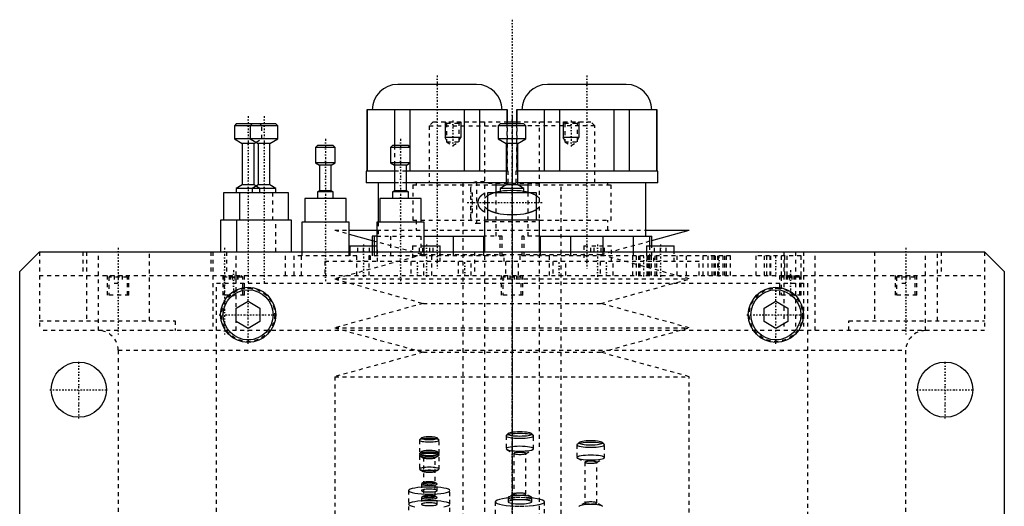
# Model space of a CAD drawing. Extents: x -125 to 125, y -123 to 447.
# Tile 9 of 9: x -125 to 125, y 323 to 447. Entities that reach past the tile are written whole.
import ezdxf

# ---------------------------------------------------------------- set-up
doc = ezdxf.new("R2010")
doc.units = 0
doc.linetypes.add('CENTER', pattern=[1.5, 0.45, -0.5, 0.05, -0.5])
doc.linetypes.add('DASHED', pattern=[2, 1, -1])
for name, color, linetype in [('AM_0', 7, 'CONTINUOUS'), ('AM_10', 7, 'CONTINUOUS'), ('AM_3', 7, 'DASHED'), ('AM_7', 7, 'CENTER')]:
    doc.layers.add(name, color=color, linetype=linetype)

msp = doc.modelspace()

# ---------------------------------------------------------------- linework, layer by layer
at = {"layer": 'AM_0', "color": 7, "linetype": 'CONTINUOUS'}
for p, q in [((-9, 430.5), (-29, 430.5)), ((29, 430.5), (9, 430.5)), ((-36.88, 424), (-36.88, 408.5)), ((-1.13, 424), (-36.88, 424)), ((-36.73, 408.5), (-36.73, 424)), ((-29.85, 424), (-29.85, 415)), ((-25.88, 414.56), (-25.88, 424)), ((-12.13, 424), (-12.13, 408.5)), ((-8.15, 408.5), (-8.15, 424)), ((-1.27, 424), (-1.27, 420.5)), ((-1.13, 420.5), (-1.13, 424)), ((1.12, 424), (1.12, 420.5)), ((36.87, 424), (1.12, 424)), ((1.27, 420.5), (1.27, 424)), ((8.15, 424), (8.15, 408.5)), ((12.12, 408.5), (12.12, 424)), ((25.87, 424), (25.87, 408.5)), ((29.85, 408.5), (29.85, 424)), ((36.73, 424), (36.73, 408.5)), ((36.87, 408.5), (36.87, 424)), ((-70, 420.5), (-70.5, 420)), ((-70.5, 420), (-70.5, 416.7)), ((-59.46, 420), (-70.5, 420)), ((-59.96, 420.5), (-70, 420.5)), ((-65.96, 420.5), (-66.46, 420)), ((-66.46, 420), (-66.46, 416.7)), ((-59.46, 420), (-59.96, 420.5)), ((-59.46, 416.7), (-59.46, 420)), ((-3, 420.5), (-3.5, 420)), ((-3.5, 420), (-3.5, 416.7)), ((3.5, 420), (-3.5, 420)), ((3, 420.5), (-3, 420.5)), ((-1.13, 421), (1.13, 421)), ((3.5, 420), (3, 420.5)), ((3.5, 416.7), (3.5, 420)), ((-70.5, 416.7), (-68.5, 415.5)), ((-59.46, 416.7), (-70.5, 416.7)), ((-68.5, 415.5), (-68.5, 405)), ((-65.5, 415.5), (-68.5, 415.5)), ((-66.46, 416.7), (-64.46, 415.5)), ((-65.5, 415.5), (-64.98, 415.81)), ((-65.5, 405), (-65.5, 415.5)), ((-64.46, 415.5), (-64.46, 405)), ((-61.46, 415.5), (-64.46, 415.5)), ((-61.46, 415.5), (-59.46, 416.7)), ((-61.46, 405), (-61.46, 415.5)), ((-49.38, 415), (-49.88, 414.5)), ((-45.38, 415), (-49.38, 415)), ((-44.88, 414.5), (-45.38, 415)), ((-30.32, 415), (-30.82, 414.5)), ((-26.32, 415), (-30.32, 415)), ((-25.82, 414.5), (-26.32, 415)), ((-3.5, 416.7), (-1.5, 415.5)), ((3.5, 416.7), (-3.5, 416.7)), ((-1.5, 415.5), (-1.5, 405)), ((1.5, 415.5), (-1.5, 415.5)), ((1.5, 415.5), (3.5, 416.7)), ((1.5, 405), (1.5, 415.5)), ((-49.88, 414.5), (-49.88, 410.6)), ((-44.88, 414.5), (-49.88, 414.5)), ((-44.88, 410.6), (-44.88, 414.5)), ((-30.82, 414.5), (-30.82, 410.6)), ((-25.82, 414.5), (-30.82, 414.5)), ((-25.82, 410.6), (-25.82, 414.5)), ((-49.88, 410.6), (-48.88, 410)), ((-44.88, 410.6), (-49.88, 410.6)), ((-48.88, 410), (-48.88, 403.5)), ((-45.88, 410), (-48.88, 410)), ((-45.88, 410), (-44.88, 410.6)), ((-45.88, 403.5), (-45.88, 410)), ((-30.82, 410.6), (-29.82, 410)), ((-25.82, 410.6), (-30.82, 410.6)), ((-29.85, 410.02), (-29.85, 408.5)), ((-29.82, 410), (-29.82, 403.5)), ((-26.82, 410), (-29.82, 410)), ((-26.82, 410), (-25.82, 410.6)), ((-26.82, 403.5), (-26.82, 410)), ((-25.88, 408.5), (-25.88, 410.56)), ((-37, 408.5), (-37, 405.5)), ((-29.83, 408.5), (-37, 408.5)), ((-1.49, 408.5), (-26.82, 408.5)), ((37, 408.5), (1.48, 408.5)), ((37, 405.5), (37, 408.5)), ((-68.5, 405), (-70, 404.1)), ((-65.5, 405), (-68.5, 405)), ((-64.46, 405), (-65.96, 404.1)), ((-64.98, 404.69), (-65.5, 405)), ((-61.46, 405), (-64.46, 405)), ((-59.96, 404.1), (-61.46, 405)), ((-29.83, 405.5), (-37, 405.5)), ((-34, 405.5), (-34, 395.5)), ((-1.48, 405.5), (-26.82, 405.5)), ((-4, 403), (-4, 405.5)), ((-4, 405), (-1.5, 405)), ((-1.5, 405), (-3, 404.1)), ((1.5, 405), (-1.5, 405)), ((37, 405.5), (1.48, 405.5)), ((1.5, 405), (4, 405)), ((3, 404.1), (1.5, 405)), ((4, 405.5), (4, 403)), ((34, 392), (34, 405.5)), ((-73.25, 403), (-73.25, 396)), ((-56.71, 403), (-73.25, 403)), ((-70, 404.1), (-70, 403)), ((-59.96, 404.1), (-70, 404.1)), ((-69.21, 403), (-69.21, 396)), ((-65.96, 404.1), (-65.96, 403)), ((-59.96, 403), (-59.96, 404.1)), ((-56.71, 396), (-56.71, 403)), ((-48.88, 403.5), (-49.38, 403.2)), ((-49.38, 403.2), (-49.38, 401.5)), ((-45.38, 403.2), (-49.38, 403.2)), ((-45.88, 403.5), (-48.88, 403.5)), ((-45.38, 403.2), (-45.88, 403.5)), ((-45.38, 401.5), (-45.38, 403.2)), ((-29.82, 403.5), (-30.32, 403.2)), ((-30.32, 403.2), (-30.32, 401.5)), ((-26.32, 403.2), (-30.32, 403.2)), ((-26.82, 403.5), (-29.82, 403.5)), ((-26.32, 403.2), (-26.82, 403.5)), ((-26.32, 401.5), (-26.32, 403.2)), ((-6.25, 403), (-6.25, 396)), ((6.25, 403), (-6.25, 403)), ((-3, 404.1), (-3, 403)), ((3, 404.1), (-3, 404.1)), ((3, 403), (3, 404.1)), ((6.25, 396), (6.25, 403)), ((-52.63, 401.5), (-52.63, 395.5)), ((-42.13, 401.5), (-52.63, 401.5)), ((-42.13, 395.5), (-42.13, 401.5)), ((-33.57, 401.5), (-33.57, 395.5)), ((-23.07, 401.5), (-33.57, 401.5)), ((-23.07, 395.5), (-23.07, 401.5)), ((-74, 396), (-74, 388)), ((-55.96, 396), (-74, 396)), ((-69.96, 396), (-69.96, 388)), ((-55.96, 388), (-55.96, 396)), ((-53.38, 395.5), (-53.38, 388)), ((-41.38, 395.5), (-53.38, 395.5)), ((-41.38, 388), (-41.38, 395.5)), ((-34.32, 395.5), (-34.32, 388)), ((-22.32, 395.5), (-34.32, 395.5)), ((-22.32, 388), (-22.32, 395.5)), ((-7, 396), (-7, 388)), ((7, 396), (-7, 396)), ((7, 388), (7, 396)), ((-41.39, 393.5), (-34.34, 393.5)), ((-41.38, 392.5), (-35.5, 390.88)), ((34.03, 393.5), (45, 393.5)), ((35.5, 390.88), (45, 393.5)), ((-35.5, 392), (-35.5, 388)), ((-34.32, 392), (-35.5, 392)), ((-34.87, 388), (-34.87, 392)), ((-22.32, 392), (-7, 392)), ((-14.97, 392), (-14.97, 388)), ((-7.16, 388), (-7.16, 392)), ((7, 392), (35.5, 392)), ((7.16, 392), (7.16, 388)), ((14.97, 388), (14.97, 392)), ((23.03, 392), (23.03, 388)), ((30.84, 388), (30.84, 392)), ((34.87, 392), (34.87, 389.5)), ((35.5, 389.5), (35.5, 392)), ((-125, 383), (-120, 388)), ((-120, 388), (120, 388)), ((-41.17, 389.5), (-41.17, 388)), ((-41.17, 389.5), (-35.5, 389.5)), ((-22.32, 389.5), (-18.25, 389.5)), ((-18.25, 388), (-18.25, 389.5)), ((34.17, 389.5), (34.17, 388)), ((34.17, 389.5), (41.17, 389.5)), ((41.17, 388), (41.17, 389.5)), ((120, 388), (125, 383)), ((-125, 53), (-125, 383)), ((125, 383), (125, 53)), ((-70, 373.73), (-67, 375.46)), ((-67, 375.46), (-64, 373.73)), ((64, 373.73), (67, 375.46)), ((67, 375.46), (70, 373.73)), ((-70, 370.27), (-70, 373.73)), ((-64, 373.73), (-64, 370.27)), ((64, 370.27), (64, 373.73)), ((70, 373.73), (70, 370.27)), ((-67, 368.54), (-70, 370.27)), ((-64, 370.27), (-67, 368.54)), ((67, 368.54), (64, 370.27)), ((70, 370.27), (67, 368.54))]:
    msp.add_line(p, q, dxfattribs=at)
for centre, radius in [((-67, 372), 7), ((-67, 372), 6.35), ((67, 372), 7), ((67, 372), 6.35), ((-110, 353), 7), ((110, 353), 7)]:
    msp.add_circle(centre, radius, dxfattribs=at)
for centre, start, end in [((-29, 424), 90, 180), ((-9, 424), 0, 90), ((9, 424), 90, 180), ((29, 424), 0, 90)]:
    msp.add_arc(centre, 6.5, start, end, dxfattribs=at)
at = {"layer": 'AM_10', "color": 7, "linetype": 'CONTINUOUS'}
for p, q in [((-17, 421), (-17, 417)), ((-13, 421), (-13, 417)), ((13, 421), (13, 417)), ((17, 421), (17, 417)), ((-13, 417), (-17, 417)), ((-16.62, 416.34), (-17, 417)), ((-13.38, 416.34), (-13, 417)), ((17, 417), (13, 417)), ((13.38, 416.34), (13, 417)), ((16.62, 416.34), (17, 417))]:
    msp.add_line(p, q, dxfattribs=at)
at = {"layer": 'AM_3', "color": 6, "linetype": 'DASHED'}
for p, q in [((-63.5, 420), (-64, 420.5)), ((-63.5, 416.7), (-63.5, 420)), ((-20, 421), (-21, 420)), ((-21, 420), (-21, 405.5)), ((-21, 420), (-3.5, 420)), ((-20, 421), (-1.13, 421)), ((-17, 421), (-16.62, 420.62)), ((-16.62, 420.62), (-16.62, 415.94)), ((-16.62, 420.62), (-13.38, 420.62)), ((-13.38, 420.62), (-13, 421)), ((-13.38, 415.94), (-13.38, 420.62)), ((-7, 421), (-7, -97.5)), ((-1.27, 420.5), (-1.27, 408.5)), ((-1.13, 408.5), (-1.13, 420.5)), ((1.12, 420.5), (1.12, 408.5)), ((1.13, 421), (20, 421)), ((1.27, 408.5), (1.27, 420.5)), ((21, 420), (3.5, 420)), ((7, -97.5), (7, 421)), ((13, 421), (13.38, 420.62)), ((13.38, 420.62), (13.38, 415.94)), ((13.38, 420.62), (16.62, 420.62)), ((16.62, 420.62), (17, 421)), ((16.62, 415.94), (16.62, 420.62)), ((21, 420), (20, 421)), ((21, 405.5), (21, 420)), ((-64.98, 415.81), (-63.5, 416.7)), ((-29.85, 415), (-29.85, 410.02)), ((-16.62, 415.94), (-15, 415)), ((-16.62, 415.94), (-13.38, 415.94)), ((-15, 415), (-13.38, 415.94)), ((13.38, 415.94), (15, 415)), ((13.38, 415.94), (16.62, 415.94)), ((15, 415), (16.62, 415.94)), ((-25.88, 410.56), (-25.88, 414.56)), ((-26.82, 408.5), (-29.83, 408.5)), ((-1, 408.5), (-1.49, 408.5)), ((-1, 405.5), (-1, 408.5)), ((1, 408.5), (1, 405.5)), ((1.48, 408.5), (1, 408.5)), ((-26.82, 405.5), (-29.83, 405.5)), ((-25.15, 405), (-25.15, 396)), ((-25.15, 405), (-4, 405)), ((-24.35, 405.5), (-24.35, 405)), ((-12.5, 405.5), (-12.5, -56.5)), ((-7, 405.75), (-9, 405.75)), ((-9, 405.75), (-9, 395.25)), ((7, 405.3), (-7, 405.3)), ((-1, 405.5), (-1.48, 405.5)), ((-1, 405.5), (1, 405.5)), ((1.48, 405.5), (1, 405.5)), ((4, 405), (25.15, 405)), ((12.5, -56.5), (12.5, 405.5)), ((24.35, 405), (24.35, 405.5)), ((25.15, 396), (25.15, 405)), ((-64, 404.1), (-64.98, 404.69)), ((-64, 403), (-64, 404.1)), ((-60.75, 396), (-60.75, 403)), ((-10.5, 404.25), (-10.5, 401.4)), ((-10.5, 403), (-10, 403)), ((-10, 398), (-10, 403)), ((-4, 392), (-4, 403)), ((4, 403), (4, 392)), ((-10.5, 401.4), (-10, 401.4)), ((-10.5, 399.6), (-10.5, 396.75)), ((-10.5, 399.6), (-10, 399.6)), ((-10.5, 398), (-10, 398)), ((-60, 388), (-60, 396)), ((-34, 395.5), (-34, 392)), ((-25.15, 396), (-7, 396)), ((-24.35, 396), (-24.35, 393.5)), ((-9, 395.25), (-7, 395.25)), ((-7, 395.7), (7, 395.7)), ((7, 396), (25.15, 396)), ((24.35, 393.5), (24.35, 396)), ((-45, 393.5), (-41.38, 392.5)), ((-45, 393.5), (-41.39, 393.5)), ((-34.34, 393.5), (34.03, 393.5)), ((-35.5, 390.88), (-22.5, 387.3)), ((-34.32, 392), (-22.32, 392)), ((-30.84, 392), (-30.84, 387)), ((-23.03, 387), (-23.03, 392)), ((-2.5, 392), (-7, 392)), ((-3.13, 392), (-3.13, 387)), ((-2.5, 387), (-2.5, 392)), ((2.5, 392), (2.5, 387)), ((7, 392), (2.5, 392)), ((3.13, 387), (3.13, 392)), ((22.5, 387.3), (35.5, 390.88)), ((-120, 388), (-120, 368)), ((-108.97, 388), (-108.97, 382)), ((-108, 388), (-108, 370.5)), ((-105, 368), (-105, 388)), ((-92, 370.5), (-92, 388)), ((-76.5, 388), (-76.5, 382)), ((-76, 388), (-76, 368)), ((-72.46, 388), (-72.46, 382)), ((-70, 368), (-70, 388)), ((-57.5, 382), (-57.5, 388)), ((-53.46, 382), (-53.46, 388)), ((-53.38, 388), (-53.38, 387)), ((-41.38, 387), (-41.38, 388)), ((-41.17, 388), (-41.17, 385.5)), ((-39.17, 388), (-39.17, 389.5)), ((-37.67, 388), (-37.67, 389.5)), ((-36.17, 388), (-36.17, 389.5)), ((-35.5, 389.5), (-34.17, 389.5)), ((-35.5, 388), (-35.5, 387)), ((-34.87, 387), (-34.87, 388)), ((-34.32, 388), (-34.32, 387)), ((-34.17, 385.5), (-34.17, 389.5)), ((-25.25, 389.5), (-25.25, 385.5)), ((-25.25, 389.5), (-22.32, 389.5)), ((-23.48, 388), (-23.48, 389.5)), ((-22.62, 388), (-22.62, 389.5)), ((-22.32, 387), (-22.32, 388)), ((-20.88, 388), (-20.88, 389.5)), ((-20.02, 388), (-20.02, 389.5)), ((-18.25, 385.5), (-18.25, 388)), ((-14.97, 388), (-14.97, 387)), ((-9.5, 388), (-9.5, 382)), ((-7.16, 387), (-7.16, 388)), ((7.16, 388), (7.16, 387)), ((9.5, 382), (9.5, 388)), ((14.97, 387), (14.97, 388)), ((18.25, 389.5), (18.25, 385.5)), ((18.25, 389.5), (25.25, 389.5)), ((20.02, 388), (20.02, 389.5)), ((20.88, 388), (20.88, 389.5)), ((22.62, 388), (22.62, 389.5)), ((23.03, 388), (23.03, 387)), ((23.48, 388), (23.48, 389.5)), ((25.25, 385.5), (25.25, 389.5)), ((30.84, 387), (30.84, 388)), ((34.17, 388), (34.17, 385.5)), ((34.87, 389.5), (34.87, 387)), ((35.5, 387), (35.5, 389.5)), ((36.17, 388), (36.17, 389.5)), ((37.67, 388), (37.67, 389.5)), ((39.17, 388), (39.17, 389.5)), ((41.17, 385.5), (41.17, 388)), ((69, 388), (69, 368)), ((72, 388), (72, 368)), ((74, 388), (74, 368)), ((77, 368), (77, 388)), ((92, 388), (92, 370.5)), ((105, 368), (105, 388)), ((108, 370.5), (108, 388)), ((108.97, 388), (108.97, 382)), ((120, 388), (120, 368)), ((-55.38, 387), (-55.38, 382)), ((-39.38, 387), (-55.38, 387)), ((-47.5, 385.5), (-47.5, 382)), ((47.5, 385.5), (-47.5, 385.5)), ((-22.5, 387.3), (-45, 381.1)), ((-39.38, 382), (-39.38, 387)), ((-36.32, 387), (-36.32, 382)), ((-2, 387), (-36.32, 387)), ((-36, 387), (-36, 385.5)), ((-25.65, 385.5), (-25.65, 382)), ((-22.5, 387.3), (22.5, 387.3)), ((-22.35, 382), (-22.35, 385.5)), ((-20.32, 382), (-20.32, 387)), ((-13.65, 385.5), (-13.65, 382)), ((-10.35, 382), (-10.35, 385.5)), ((-2, 385.5), (-2, 387)), ((-1.65, 385.5), (-1.65, 382)), ((1.65, 382), (1.65, 385.5)), ((2, 387), (2, 385.5)), ((55.49, 387), (2, 387)), ((10.35, 385.5), (10.35, 382)), ((13.65, 382), (13.65, 385.5)), ((22.35, 385.5), (22.35, 382)), ((45, 381.1), (22.5, 387.3)), ((25.65, 382), (25.65, 385.5)), ((30.65, 382), (30.65, 387)), ((31.64, 382), (31.64, 387)), ((32.09, 387), (32.09, 382)), ((32.5, 382), (32.5, 387)), ((34.2, 387), (34.2, 382)), ((34.48, 382), (34.48, 387)), ((34.59, 382), (34.59, 387)), ((34.89, 382), (34.89, 387)), ((35.35, 382), (35.35, 387)), ((35.41, 382), (35.41, 387)), ((36, 385.5), (36, 387)), ((36.33, 382), (36.33, 387)), ((36.78, 382), (36.78, 387)), ((41.97, 382), (41.97, 387)), ((44.3, 382), (44.3, 387)), ((47.5, 382), (47.5, 385.5)), ((48.56, 382), (48.56, 387)), ((49.8, 382), (49.8, 387)), ((50.79, 382), (50.79, 387)), ((51.24, 387), (51.24, 382)), ((51.65, 382), (51.65, 387)), ((52.29, 382), (52.29, 387)), ((52.39, 382), (52.39, 387)), ((53.6, 382), (53.6, 387)), ((53.63, 382), (53.63, 387)), ((54.04, 382), (54.04, 387)), ((54.5, 382), (54.5, 387)), ((55.49, 382), (55.49, 387)), ((62, 382), (62, 387)), ((73.4, 387), (62, 387)), ((64.11, 382), (64.11, 387)), ((64.68, 382), (64.68, 387)), ((65.56, 382), (65.56, 387)), ((65.6, 387), (65.6, 382)), ((68.4, 382), (68.4, 387)), ((68.44, 382), (68.44, 387)), ((69.28, 382), (69.28, 387)), ((69.89, 382), (69.89, 387)), ((73.4, 382), (73.4, 387)), ((-120, 382), (120, 382)), ((-102.75, 382), (-102.75, 377)), ((-101.95, 382), (-102.35, 381.6)), ((-102.35, 381.6), (-102.35, 377)), ((-97.65, 381.6), (-102.35, 381.6)), ((-101, 382), (-101, 380)), ((-101, 380), (-99, 380)), ((-100, 382), (-100, 380)), ((-99, 382), (-99, 380)), ((-97.65, 381.6), (-98.05, 382)), ((-97.65, 377), (-97.65, 381.6)), ((-97.25, 377), (-97.25, 382)), ((-75, 68), (-75, 380)), ((-75, 380), (75, 380)), ((-73.46, 382), (-73.46, 377)), ((-72.66, 382), (-73.06, 381.6)), ((-73.06, 381.6), (-73.06, 377)), ((-68.36, 381.6), (-73.06, 381.6)), ((-71.83, 382), (-71.83, 380)), ((-71.53, 382), (-71.53, 380)), ((-71.01, 382), (-71.01, 380)), ((-70.41, 382), (-70.41, 380)), ((-69.89, 382), (-69.89, 380)), ((-69.6, 382), (-69.6, 380)), ((-68.36, 381.6), (-68.76, 382)), ((-68.36, 377), (-68.36, 381.6)), ((-67.96, 377), (-67.96, 382)), ((-45, 381.1), (-22.5, 374.9)), ((-45, 381.1), (45, 381.1)), ((-2.75, 382), (-2.75, 377)), ((-1.95, 382), (-2.35, 381.6)), ((-2.35, 381.6), (-2.35, 377)), ((2.35, 381.6), (-2.35, 381.6)), ((-1.15, 382), (-1.15, 380)), ((-0.58, 382), (-0.58, 380)), ((0.58, 382), (0.58, 380)), ((1.15, 382), (1.15, 380)), ((2.35, 381.6), (1.95, 382)), ((2.35, 377), (2.35, 381.6)), ((2.75, 377), (2.75, 382)), ((22.5, 374.9), (45, 381.1)), ((67.96, 382), (67.96, 377)), ((68.76, 382), (68.36, 381.6)), ((68.36, 381.6), (68.36, 377)), ((73.06, 381.6), (68.36, 381.6)), ((69.6, 382), (69.6, 380)), ((69.89, 382), (69.89, 380)), ((70.41, 382), (70.41, 380)), ((71.01, 382), (71.01, 380)), ((71.53, 382), (71.53, 380)), ((71.83, 382), (71.83, 380)), ((73.06, 381.6), (72.66, 382)), ((73.06, 377), (73.06, 381.6)), ((73.46, 377), (73.46, 382)), ((75, 380), (75, 68)), ((97.25, 382), (97.25, 377)), ((98.05, 382), (97.65, 381.6)), ((97.65, 381.6), (97.65, 377)), ((102.35, 381.6), (97.65, 381.6)), ((99, 382), (99, 380)), ((99, 380), (101, 380)), ((100, 382), (100, 380)), ((101, 382), (101, 380)), ((102.35, 381.6), (101.95, 382)), ((102.35, 377), (102.35, 381.6)), ((102.75, 377), (102.75, 382)), ((-97.25, 377), (-102.75, 377)), ((-67.96, 377), (-73.46, 377)), ((2.75, 377), (-2.75, 377)), ((73.46, 377), (67.96, 377)), ((102.75, 377), (97.25, 377)), ((-22.5, 374.9), (-45, 368.7)), ((-22.5, 374.9), (22.5, 374.9)), ((45, 368.7), (22.5, 374.9)), ((-120, 370.5), (-85.5, 370.5)), ((-85.5, 370.5), (-85.5, 368)), ((85.5, 370.5), (120, 370.5)), ((85.5, 368), (85.5, 370.5)), ((120, 368), (-120, 368)), ((-45, 368.7), (-22.5, 362.5)), ((-45, 368.7), (45, 368.7)), ((22.5, 362.5), (45, 368.7)), ((-100, 363), (-100, 48)), ((-100, 363), (100, 363)), ((-22.5, 362.5), (-45, 356.3)), ((-22.5, 362.5), (22.5, 362.5)), ((45, 356.3), (22.5, 362.5)), ((100, 48), (100, 363)), ((-45, 356.3), (-45, 308.8)), ((-45, 356.3), (45, 356.3)), ((45, 307.8), (45, 356.3)), ((-23.5, 340.19), (-23.5, 332.87)), ((-22.97, 340.74), (-23.46, 340.26)), ((-18.54, 340.26), (-19.03, 340.74)), ((-18.5, 332.87), (-18.5, 340.19)), ((-1.5, 341.26), (-1.5, 338.01)), ((-0.95, 341.85), (-1.45, 341.37)), ((5.45, 341.37), (4.95, 341.85)), ((5.5, 338.01), (5.5, 341.26)), ((-1.35, 337.83), (0.57, 336.75)), ((3.43, 336.75), (5.35, 337.83)), ((16.5, 339), (16.5, 335.75)), ((17.05, 339.59), (16.55, 339.11)), ((23.45, 339.11), (22.95, 339.59)), ((23.5, 335.75), (23.5, 339)), ((-22.97, 337.27), (-23.46, 336.79)), ((-23.39, 336.22), (-22.43, 335.68)), ((-22.5, 335.75), (-22.5, 325.88)), ((-19.57, 335.68), (-18.61, 336.22)), ((-19.5, 325.88), (-19.5, 335.75)), ((-18.54, 336.79), (-19.03, 337.27)), ((0.5, 336.83), (0.5, 326.49)), ((3.5, 326.49), (3.5, 336.83)), ((16.65, 335.57), (18.57, 334.49)), ((21.43, 334.49), (23.35, 335.57)), ((-23.39, 332.74), (-22.43, 332.2)), ((-19.57, 332.2), (-18.61, 332.74)), ((18.5, 334.57), (18.5, 324.23)), ((21.5, 324.23), (21.5, 334.57)), ((-23, 329.06), (-23, 327.38)), ((-22.43, 329.43), (-22.91, 329.16)), ((-19.09, 329.16), (-19.57, 329.43)), ((-19, 327.38), (-19, 329.06)), ((-26.25, 327.38), (-26.25, 318)), ((-23, 325.58), (-23, 323.91)), ((-22.43, 325.96), (-22.91, 325.69)), ((-19.09, 325.69), (-19.57, 325.96)), ((-19, 323.91), (-19, 325.58)), ((-15.75, 318), (-15.75, 327.38)), ((-1, 325.6), (-1, 324.52)), ((0.57, 326.57), (-0.87, 325.76)), ((4.87, 325.76), (3.43, 326.57)), ((5, 324.52), (5, 325.6)), ((-4.25, 324.52), (-4.25, 317.63)), ((8.25, 317.63), (8.25, 324.52)), ((18.57, 324.31), (17.13, 323.5)), ((22.87, 323.5), (21.43, 324.31))]:
    msp.add_line(p, q, dxfattribs=at)
for points in [[(-23.5, 340.19), (-23.45, 340.1), (-23.31, 340.02), (-23.08, 339.94), (-22.77, 339.88), (-22.39, 339.82), (-21.96, 339.78), (-21.49, 339.76), (-21, 339.75), (-20.51, 339.76), (-20.04, 339.78), (-19.61, 339.82), (-19.23, 339.88), (-18.92, 339.94), (-18.69, 340.02), (-18.55, 340.1), (-18.5, 340.19), (-18.55, 340.27), (-18.69, 340.35), (-18.92, 340.43), (-19.23, 340.49), (-19.61, 340.55), (-20.04, 340.59), (-20.51, 340.61), (-21, 340.62), (-21.49, 340.61), (-21.96, 340.59), (-22.39, 340.55), (-22.77, 340.49), (-23.08, 340.43), (-23.31, 340.35), (-23.45, 340.27)], [(-23, 340.68), (-22.96, 340.61), (-22.85, 340.54), (-22.66, 340.48), (-22.41, 340.43), (-22.11, 340.39), (-21.77, 340.36), (-21.39, 340.34), (-21, 340.33), (-20.61, 340.34), (-20.23, 340.36), (-19.89, 340.39), (-19.59, 340.43), (-19.34, 340.48), (-19.15, 340.54), (-19.04, 340.61), (-19, 340.68), (-19.04, 340.75), (-19.15, 340.81), (-19.34, 340.87), (-19.59, 340.92), (-19.89, 340.97), (-20.23, 341), (-20.61, 341.02), (-21, 341.03), (-21.39, 341.02), (-21.77, 341), (-22.11, 340.97), (-22.41, 340.92), (-22.66, 340.87), (-22.85, 340.81), (-22.96, 340.75)], [(-1.5, 341.26), (-1.43, 341.14), (-1.23, 341.03), (-0.91, 340.92), (-0.47, 340.83), (0.06, 340.76), (0.66, 340.7), (1.32, 340.66), (2, 340.65), (2.68, 340.66), (3.34, 340.7), (3.94, 340.76), (4.47, 340.83), (4.91, 340.92), (5.23, 341.03), (5.43, 341.14), (5.5, 341.26), (5.43, 341.38), (5.23, 341.49), (4.91, 341.6), (4.47, 341.69), (3.94, 341.77), (3.34, 341.82), (2.68, 341.86), (2, 341.87), (1.32, 341.86), (0.66, 341.82), (0.06, 341.77), (-0.47, 341.69), (-0.91, 341.6), (-1.23, 341.49), (-1.43, 341.38)], [(-1, 341.75), (-0.94, 341.65), (-0.77, 341.55), (-0.49, 341.46), (-0.12, 341.38), (0.33, 341.32), (0.85, 341.27), (1.41, 341.24), (2, 341.23), (2.59, 341.24), (3.15, 341.27), (3.67, 341.32), (4.12, 341.38), (4.49, 341.46), (4.77, 341.55), (4.94, 341.65), (5, 341.75), (4.94, 341.85), (4.77, 341.95), (4.49, 342.04), (4.12, 342.12), (3.67, 342.19), (3.15, 342.23), (2.59, 342.26), (2, 342.27), (1.41, 342.26), (0.85, 342.23), (0.33, 342.19), (-0.12, 342.12), (-0.49, 342.04), (-0.77, 341.95), (-0.94, 341.85)], [(17, 339.5), (17.06, 339.39), (17.23, 339.3), (17.51, 339.21), (17.88, 339.13), (18.33, 339.06), (18.85, 339.01), (19.41, 338.98), (20, 338.97), (20.59, 338.98), (21.15, 339.01), (21.67, 339.06), (22.12, 339.13), (22.49, 339.21), (22.77, 339.3), (22.94, 339.39), (23, 339.5), (22.94, 339.6), (22.77, 339.69), (22.49, 339.78), (22.12, 339.86), (21.67, 339.93), (21.15, 339.98), (20.59, 340.01), (20, 340.02), (19.41, 340.01), (18.85, 339.98), (18.33, 339.93), (17.88, 339.86), (17.51, 339.78), (17.23, 339.69), (17.06, 339.6)], [(-23, 337.2), (-22.96, 337.14), (-22.85, 337.07), (-22.66, 337.01), (-22.41, 336.96), (-22.11, 336.92), (-21.77, 336.88), (-21.39, 336.86), (-21, 336.86), (-20.61, 336.86), (-20.23, 336.88), (-19.89, 336.92), (-19.59, 336.96), (-19.34, 337.01), (-19.15, 337.07), (-19.04, 337.14), (-19, 337.2), (-19.04, 337.27), (-19.15, 337.34), (-19.34, 337.4), (-19.59, 337.45), (-19.89, 337.49), (-20.23, 337.53), (-20.61, 337.55), (-21, 337.55), (-21.39, 337.55), (-21.77, 337.53), (-22.11, 337.49), (-22.41, 337.45), (-22.66, 337.4), (-22.85, 337.34), (-22.96, 337.27)], [(-1.5, 338.01), (-1.43, 337.89), (-1.23, 337.78), (-0.91, 337.67), (-0.47, 337.58), (0.06, 337.51), (0.66, 337.45), (1.32, 337.41), (2, 337.4), (2.68, 337.41), (3.34, 337.45), (3.94, 337.51), (4.47, 337.58), (4.91, 337.67), (5.23, 337.78), (5.43, 337.89), (5.5, 338.01), (5.43, 338.13), (5.23, 338.24), (4.91, 338.35), (4.47, 338.44), (3.94, 338.52), (3.34, 338.57), (2.68, 338.61), (2, 338.62), (1.32, 338.61), (0.66, 338.57), (0.06, 338.52), (-0.47, 338.44), (-0.91, 338.35), (-1.23, 338.24), (-1.43, 338.13)], [(16.5, 339), (16.57, 338.88), (16.77, 338.77), (17.09, 338.67), (17.53, 338.57), (18.06, 338.5), (18.66, 338.44), (19.32, 338.41), (20, 338.4), (20.68, 338.41), (21.34, 338.44), (21.94, 338.5), (22.47, 338.57), (22.91, 338.67), (23.23, 338.77), (23.43, 338.88), (23.5, 339), (23.43, 339.12), (23.23, 339.24), (22.91, 339.34), (22.47, 339.43), (21.94, 339.51), (21.34, 339.56), (20.68, 339.6), (20, 339.61), (19.32, 339.6), (18.66, 339.56), (18.06, 339.51), (17.53, 339.43), (17.09, 339.34), (16.77, 339.24), (16.57, 339.12)], [(-23.5, 336.71), (-23.45, 336.63), (-23.31, 336.55), (-23.08, 336.47), (-22.77, 336.41), (-22.39, 336.35), (-21.96, 336.31), (-21.49, 336.29), (-21, 336.28), (-20.51, 336.29), (-20.04, 336.31), (-19.61, 336.35), (-19.23, 336.41), (-18.92, 336.47), (-18.69, 336.55), (-18.55, 336.63), (-18.5, 336.71), (-18.55, 336.8), (-18.69, 336.88), (-18.92, 336.95), (-19.23, 337.02), (-19.61, 337.07), (-20.04, 337.11), (-20.51, 337.14), (-21, 337.15), (-21.49, 337.14), (-21.96, 337.11), (-22.39, 337.07), (-22.77, 337.02), (-23.08, 336.95), (-23.31, 336.88), (-23.45, 336.8)], [(-23.5, 336.34), (-23.45, 336.26), (-23.31, 336.18), (-23.08, 336.1), (-22.77, 336.04), (-22.39, 335.98), (-21.96, 335.94), (-21.49, 335.92), (-21, 335.91), (-20.51, 335.92), (-20.04, 335.94), (-19.61, 335.98), (-19.23, 336.04), (-18.92, 336.1), (-18.69, 336.18), (-18.55, 336.26), (-18.5, 336.34), (-18.55, 336.43), (-18.69, 336.51), (-18.92, 336.59), (-19.23, 336.65), (-19.61, 336.71), (-20.04, 336.75), (-20.51, 336.77), (-21, 336.78), (-21.49, 336.77), (-21.96, 336.75), (-22.39, 336.71), (-22.77, 336.65), (-23.08, 336.59), (-23.31, 336.51), (-23.45, 336.43)], [(-22.5, 335.75), (-22.47, 335.7), (-22.39, 335.65), (-22.25, 335.61), (-22.06, 335.57), (-21.83, 335.54), (-21.57, 335.51), (-21.29, 335.5), (-21, 335.49), (-20.71, 335.5), (-20.43, 335.51), (-20.17, 335.54), (-19.94, 335.57), (-19.75, 335.61), (-19.61, 335.65), (-19.53, 335.7), (-19.5, 335.75), (-19.53, 335.8), (-19.61, 335.85), (-19.75, 335.9), (-19.94, 335.94), (-20.17, 335.97), (-20.43, 335.99), (-20.71, 336.01), (-21, 336.01), (-21.29, 336.01), (-21.57, 335.99), (-21.83, 335.97), (-22.06, 335.94), (-22.25, 335.9), (-22.39, 335.85), (-22.47, 335.8)], [(0.5, 336.83), (0.53, 336.78), (0.61, 336.73), (0.75, 336.68), (0.94, 336.65), (1.17, 336.61), (1.43, 336.59), (1.71, 336.57), (2, 336.57), (2.29, 336.57), (2.57, 336.59), (2.83, 336.61), (3.06, 336.65), (3.25, 336.68), (3.39, 336.73), (3.47, 336.78), (3.5, 336.83), (3.47, 336.88), (3.39, 336.93), (3.25, 336.97), (3.06, 337.01), (2.83, 337.05), (2.57, 337.07), (2.29, 337.08), (2, 337.09), (1.71, 337.08), (1.43, 337.07), (1.17, 337.05), (0.94, 337.01), (0.75, 336.97), (0.61, 336.93), (0.53, 336.88)], [(16.5, 335.75), (16.57, 335.63), (16.77, 335.52), (17.09, 335.42), (17.53, 335.32), (18.06, 335.25), (18.66, 335.19), (19.32, 335.16), (20, 335.15), (20.68, 335.16), (21.34, 335.19), (21.94, 335.25), (22.47, 335.32), (22.91, 335.42), (23.23, 335.52), (23.43, 335.63), (23.5, 335.75), (23.43, 335.87), (23.23, 335.99), (22.91, 336.09), (22.47, 336.18), (21.94, 336.26), (21.34, 336.31), (20.68, 336.35), (20, 336.36), (19.32, 336.35), (18.66, 336.31), (18.06, 336.26), (17.53, 336.18), (17.09, 336.09), (16.77, 335.99), (16.57, 335.87)], [(-23.5, 332.87), (-23.45, 332.79), (-23.31, 332.71), (-23.08, 332.63), (-22.77, 332.56), (-22.39, 332.51), (-21.96, 332.47), (-21.49, 332.45), (-21, 332.44), (-20.51, 332.45), (-20.04, 332.47), (-19.61, 332.51), (-19.23, 332.56), (-18.92, 332.63), (-18.69, 332.71), (-18.55, 332.79), (-18.5, 332.87), (-18.55, 332.96), (-18.69, 333.04), (-18.92, 333.11), (-19.23, 333.18), (-19.61, 333.23), (-20.04, 333.27), (-20.51, 333.3), (-21, 333.31), (-21.49, 333.3), (-21.96, 333.27), (-22.39, 333.23), (-22.77, 333.18), (-23.08, 333.11), (-23.31, 333.04), (-23.45, 332.96)], [(-22.5, 332.28), (-22.47, 332.23), (-22.39, 332.18), (-22.25, 332.14), (-22.06, 332.1), (-21.83, 332.06), (-21.57, 332.04), (-21.29, 332.03), (-21, 332.02), (-20.71, 332.03), (-20.43, 332.04), (-20.17, 332.06), (-19.94, 332.1), (-19.75, 332.14), (-19.61, 332.18), (-19.53, 332.23), (-19.5, 332.28), (-19.53, 332.33), (-19.61, 332.38), (-19.75, 332.43), (-19.94, 332.46), (-20.17, 332.5), (-20.43, 332.52), (-20.71, 332.54), (-21, 332.54), (-21.29, 332.54), (-21.57, 332.52), (-21.83, 332.5), (-22.06, 332.46), (-22.25, 332.43), (-22.39, 332.38), (-22.47, 332.33)], [(18.5, 334.57), (18.53, 334.52), (18.61, 334.47), (18.75, 334.43), (18.94, 334.39), (19.17, 334.35), (19.43, 334.33), (19.71, 334.32), (20, 334.31), (20.29, 334.32), (20.57, 334.33), (20.83, 334.35), (21.06, 334.39), (21.25, 334.43), (21.39, 334.47), (21.47, 334.52), (21.5, 334.57), (21.47, 334.62), (21.39, 334.67), (21.25, 334.72), (21.06, 334.76), (20.83, 334.79), (20.57, 334.81), (20.29, 334.83), (20, 334.83), (19.71, 334.83), (19.43, 334.81), (19.17, 334.79), (18.94, 334.76), (18.75, 334.72), (18.61, 334.67), (18.53, 334.62)], [(-26.25, 327.38), (-26.15, 327.21), (-25.85, 327.03), (-25.37, 326.88), (-24.71, 326.74), (-23.92, 326.62), (-23.01, 326.54), (-22.02, 326.49), (-21, 326.47), (-19.98, 326.49), (-18.99, 326.54), (-18.08, 326.62), (-17.29, 326.74), (-16.63, 326.88), (-16.15, 327.03), (-15.85, 327.21), (-15.75, 327.38), (-15.85, 327.56), (-16.15, 327.73), (-16.63, 327.89), (-17.29, 328.03), (-18.08, 328.14), (-18.99, 328.23), (-19.98, 328.28), (-21, 328.29), (-22.02, 328.28), (-23.01, 328.23), (-23.92, 328.14), (-24.71, 328.03), (-25.37, 327.89), (-25.85, 327.73), (-26.15, 327.56)], [(-23, 329.06), (-22.96, 328.99), (-22.85, 328.92), (-22.66, 328.86), (-22.41, 328.81), (-22.11, 328.77), (-21.77, 328.74), (-21.39, 328.72), (-21, 328.71), (-20.61, 328.72), (-20.23, 328.74), (-19.89, 328.77), (-19.59, 328.81), (-19.34, 328.86), (-19.15, 328.92), (-19.04, 328.99), (-19, 329.06), (-19.04, 329.12), (-19.15, 329.19), (-19.34, 329.25), (-19.59, 329.3), (-19.89, 329.35), (-20.23, 329.38), (-20.61, 329.4), (-21, 329.4), (-21.39, 329.4), (-21.77, 329.38), (-22.11, 329.35), (-22.41, 329.3), (-22.66, 329.25), (-22.85, 329.19), (-22.96, 329.12)], [(-23, 327.38), (-22.96, 327.32), (-22.85, 327.25), (-22.66, 327.19), (-22.41, 327.14), (-22.11, 327.09), (-21.77, 327.06), (-21.39, 327.04), (-21, 327.04), (-20.61, 327.04), (-20.23, 327.06), (-19.89, 327.09), (-19.59, 327.14), (-19.34, 327.19), (-19.15, 327.25), (-19.04, 327.32), (-19, 327.38), (-19.04, 327.45), (-19.15, 327.52), (-19.34, 327.58), (-19.59, 327.63), (-19.89, 327.67), (-20.23, 327.7), (-20.61, 327.72), (-21, 327.73), (-21.39, 327.72), (-21.77, 327.7), (-22.11, 327.67), (-22.41, 327.63), (-22.66, 327.58), (-22.85, 327.52), (-22.96, 327.45)], [(-22.5, 329.35), (-22.47, 329.3), (-22.39, 329.25), (-22.25, 329.21), (-22.06, 329.17), (-21.83, 329.14), (-21.57, 329.11), (-21.29, 329.1), (-21, 329.09), (-20.71, 329.1), (-20.43, 329.11), (-20.17, 329.14), (-19.94, 329.17), (-19.75, 329.21), (-19.61, 329.25), (-19.53, 329.3), (-19.5, 329.35), (-19.53, 329.4), (-19.61, 329.45), (-19.75, 329.5), (-19.94, 329.54), (-20.17, 329.57), (-20.43, 329.59), (-20.71, 329.61), (-21, 329.61), (-21.29, 329.61), (-21.57, 329.59), (-21.83, 329.57), (-22.06, 329.54), (-22.25, 329.5), (-22.39, 329.45), (-22.47, 329.4)], [(-23, 325.58), (-22.96, 325.52), (-22.85, 325.45), (-22.66, 325.39), (-22.41, 325.34), (-22.11, 325.3), (-21.77, 325.26), (-21.39, 325.24), (-21, 325.24), (-20.61, 325.24), (-20.23, 325.26), (-19.89, 325.3), (-19.59, 325.34), (-19.34, 325.39), (-19.15, 325.45), (-19.04, 325.52), (-19, 325.58), (-19.04, 325.65), (-19.15, 325.72), (-19.34, 325.78), (-19.59, 325.83), (-19.89, 325.87), (-20.23, 325.9), (-20.61, 325.92), (-21, 325.93), (-21.39, 325.92), (-21.77, 325.9), (-22.11, 325.87), (-22.41, 325.83), (-22.66, 325.78), (-22.85, 325.72), (-22.96, 325.65)], [(-22.5, 325.88), (-22.47, 325.83), (-22.39, 325.78), (-22.25, 325.73), (-22.06, 325.7), (-21.83, 325.66), (-21.57, 325.64), (-21.29, 325.62), (-21, 325.62), (-20.71, 325.62), (-20.43, 325.64), (-20.17, 325.66), (-19.94, 325.7), (-19.75, 325.73), (-19.61, 325.78), (-19.53, 325.83), (-19.5, 325.88), (-19.53, 325.93), (-19.61, 325.98), (-19.75, 326.02), (-19.94, 326.06), (-20.17, 326.1), (-20.43, 326.12), (-20.71, 326.13), (-21, 326.14), (-21.29, 326.13), (-21.57, 326.12), (-21.83, 326.1), (-22.06, 326.06), (-22.25, 326.02), (-22.39, 325.98), (-22.47, 325.93)], [(-4.25, 324.52), (-4.13, 324.31), (-3.77, 324.1), (-3.2, 323.92), (-2.42, 323.75), (-1.47, 323.62), (-0.39, 323.52), (0.78, 323.45), (2, 323.43), (3.22, 323.45), (4.39, 323.52), (5.47, 323.62), (6.42, 323.75), (7.2, 323.92), (7.77, 324.1), (8.13, 324.31), (8.25, 324.52), (8.13, 324.73), (7.77, 324.93), (7.2, 325.12), (6.42, 325.29), (5.47, 325.42), (4.39, 325.52), (3.22, 325.58), (2, 325.6), (0.78, 325.58), (-0.39, 325.52), (-1.47, 325.42), (-2.42, 325.29), (-3.2, 325.12), (-3.77, 324.93), (-4.13, 324.73)], [(-1, 325.6), (-0.94, 325.5), (-0.77, 325.4), (-0.49, 325.31), (-0.12, 325.23), (0.33, 325.17), (0.85, 325.12), (1.41, 325.09), (2, 325.08), (2.59, 325.09), (3.15, 325.12), (3.67, 325.17), (4.12, 325.23), (4.49, 325.31), (4.77, 325.4), (4.94, 325.5), (5, 325.6), (4.94, 325.7), (4.77, 325.8), (4.49, 325.89), (4.12, 325.97), (3.67, 326.04), (3.15, 326.08), (2.59, 326.11), (2, 326.12), (1.41, 326.11), (0.85, 326.08), (0.33, 326.04), (-0.12, 325.97), (-0.49, 325.89), (-0.77, 325.8), (-0.94, 325.7)], [(-1, 324.52), (-0.94, 324.42), (-0.77, 324.32), (-0.49, 324.23), (-0.12, 324.15), (0.33, 324.09), (0.85, 324.04), (1.41, 324.01), (2, 324), (2.59, 324.01), (3.15, 324.04), (3.67, 324.09), (4.12, 324.15), (4.49, 324.23), (4.77, 324.32), (4.94, 324.42), (5, 324.52), (4.94, 324.62), (4.77, 324.72), (4.49, 324.81), (4.12, 324.89), (3.67, 324.95), (3.15, 325), (2.59, 325.03), (2, 325.04), (1.41, 325.03), (0.85, 325), (0.33, 324.95), (-0.12, 324.89), (-0.49, 324.81), (-0.77, 324.72), (-0.94, 324.62)], [(0.5, 326.49), (0.53, 326.44), (0.61, 326.39), (0.75, 326.34), (0.94, 326.3), (1.17, 326.27), (1.43, 326.25), (1.71, 326.23), (2, 326.23), (2.29, 326.23), (2.57, 326.25), (2.83, 326.27), (3.06, 326.3), (3.25, 326.34), (3.39, 326.39), (3.47, 326.44), (3.5, 326.49), (3.47, 326.54), (3.39, 326.59), (3.25, 326.63), (3.06, 326.67), (2.83, 326.71), (2.57, 326.73), (2.29, 326.74), (2, 326.75), (1.71, 326.74), (1.43, 326.73), (1.17, 326.71), (0.94, 326.67), (0.75, 326.63), (0.61, 326.59), (0.53, 326.54)], [(-23, 323.91), (-22.96, 323.84), (-22.85, 323.78), (-22.66, 323.72), (-22.41, 323.66), (-22.11, 323.62), (-21.77, 323.59), (-21.39, 323.57), (-21, 323.56), (-20.61, 323.57), (-20.23, 323.59), (-19.89, 323.62), (-19.59, 323.66), (-19.34, 323.72), (-19.15, 323.78), (-19.04, 323.84), (-19, 323.91), (-19.04, 323.98), (-19.15, 324.04), (-19.34, 324.1), (-19.59, 324.16), (-19.89, 324.2), (-20.23, 324.23), (-20.61, 324.25), (-21, 324.26), (-21.39, 324.25), (-21.77, 324.23), (-22.11, 324.2), (-22.41, 324.16), (-22.66, 324.1), (-22.85, 324.04), (-22.96, 323.98)], [(18.5, 324.23), (18.53, 324.18), (18.61, 324.13), (18.75, 324.09), (18.94, 324.05), (19.17, 324.02), (19.43, 323.99), (19.71, 323.98), (20, 323.97), (20.29, 323.98), (20.57, 323.99), (20.83, 324.02), (21.06, 324.05), (21.25, 324.09), (21.39, 324.13), (21.47, 324.18), (21.5, 324.23), (21.47, 324.28), (21.39, 324.33), (21.25, 324.38), (21.06, 324.42), (20.83, 324.45), (20.57, 324.47), (20.29, 324.49), (20, 324.49), (19.71, 324.49), (19.43, 324.47), (19.17, 324.45), (18.94, 324.42), (18.75, 324.38), (18.61, 324.33), (18.53, 324.28)]]:
    msp.add_lwpolyline(points, close=True, dxfattribs=at)
for points in [[(-17.29, 323.27), (-16.63, 323.4), (-16.15, 323.56), (-15.85, 323.73), (-15.75, 323.91), (-15.85, 324.09), (-16.15, 324.26), (-16.63, 324.42), (-17.29, 324.55), (-18.08, 324.67), (-18.99, 324.75), (-19.98, 324.8), (-21, 324.82), (-22.02, 324.8), (-23.01, 324.75), (-23.92, 324.67), (-24.71, 324.55), (-25.37, 324.42), (-25.85, 324.26), (-26.15, 324.09), (-26.25, 323.91), (-26.15, 323.73), (-25.85, 323.56), (-25.37, 323.4), (-24.71, 323.27)], [(23, 323.35), (22.94, 323.45), (22.77, 323.54), (22.49, 323.63), (22.12, 323.71), (21.67, 323.78), (21.15, 323.83), (20.59, 323.86), (20, 323.87), (19.41, 323.86), (18.85, 323.83), (18.33, 323.78), (17.88, 323.71), (17.51, 323.63), (17.23, 323.54), (17.06, 323.45), (17, 323.35)]]:
    msp.add_lwpolyline(points, dxfattribs=at)
for points in [[(-7, 402.85, 0), (-7.15, 402.76, 0), (-7.31, 402.66, 0), (-7.36, 402.62, 0), (-7.41, 402.59, 0), (-7.43, 402.57, 0), (-7.45, 402.56, 0), (-7.5, 402.52, 0), (-7.54, 402.49, 0), (-7.59, 402.46, 0), (-7.63, 402.42, 0), (-7.68, 402.38, 0), (-7.7, 402.37, 0), (-7.72, 402.35, 0), (-7.76, 402.31, 0), (-7.8, 402.27, 0), (-7.82, 402.26, 0), (-7.84, 402.24, 0), (-7.88, 402.2, 0), (-7.92, 402.16, 0), (-7.94, 402.14, 0), (-7.96, 402.12, 0), (-8, 402.08, 0), (-8.04, 402.04, 0), (-8.07, 402, 0), (-8.11, 401.96, 0), (-8.14, 401.92, 0), (-8.16, 401.9, 0), (-8.18, 401.88, 0), (-8.21, 401.83, 0), (-8.24, 401.79, 0), (-8.27, 401.75, 0), (-8.3, 401.7, 0), (-8.33, 401.66, 0), (-8.35, 401.63, 0), (-8.36, 401.61, 0), (-8.39, 401.56, 0), (-8.42, 401.51, 0), (-8.45, 401.46, 0), (-8.47, 401.41, 0), (-8.5, 401.36, 0), (-8.51, 401.33, 0), (-8.52, 401.3, 0), (-8.54, 401.25, 0), (-8.57, 401.2, 0), (-8.58, 401.14, 0), (-8.6, 401.09, 0), (-8.62, 401.03, 0), (-8.63, 401, 0), (-8.63, 400.98, 0), (-8.65, 400.92, 0), (-8.66, 400.86, 0), (-8.67, 400.81, 0), (-8.68, 400.75, 0), (-8.68, 400.69, 0), (-8.69, 400.67, 0), (-8.69, 400.64, 0), (-8.69, 400.58, 0), (-8.69, 400.53, 0), (-8.69, 400.5, 0), (-8.69, 400.47, 0), (-8.69, 400.42, 0), (-8.69, 400.36, 0), (-8.69, 400.33, 0), (-8.68, 400.31, 0), (-8.68, 400.25, 0), (-8.67, 400.19, 0), (-8.66, 400.14, 0), (-8.65, 400.08, 0), (-8.63, 400.02, 0), (-8.63, 400, 0), (-8.62, 399.97, 0), (-8.6, 399.91, 0), (-8.58, 399.86, 0), (-8.57, 399.8, 0), (-8.54, 399.75, 0), (-8.52, 399.7, 0), (-8.51, 399.67, 0), (-8.5, 399.64, 0), (-8.47, 399.59, 0), (-8.45, 399.54, 0), (-8.42, 399.49, 0), (-8.39, 399.44, 0), (-8.36, 399.39, 0), (-8.35, 399.37, 0), (-8.33, 399.34, 0), (-8.3, 399.3, 0), (-8.27, 399.25, 0), (-8.24, 399.21, 0), (-8.21, 399.17, 0), (-8.18, 399.12, 0), (-8.16, 399.1, 0), (-8.14, 399.08, 0), (-8.11, 399.04, 0), (-8.07, 399, 0), (-8.04, 398.96, 0), (-8, 398.92, 0), (-7.96, 398.88, 0), (-7.94, 398.86, 0), (-7.92, 398.84, 0), (-7.88, 398.8, 0), (-7.84, 398.76, 0), (-7.82, 398.74, 0), (-7.8, 398.73, 0), (-7.76, 398.69, 0), (-7.72, 398.65, 0), (-7.7, 398.63, 0), (-7.68, 398.62, 0), (-7.63, 398.58, 0), (-7.59, 398.54, 0), (-7.54, 398.51, 0), (-7.5, 398.48, 0), (-7.45, 398.44, 0), (-7.43, 398.43, 0), (-7.41, 398.41, 0), (-7.36, 398.38, 0), (-7.31, 398.34, 0), (-7.15, 398.24, 0), (-7, 398.15, 0)], [(7, 401.5, 0), (6.96, 401.56, 0), (6.87, 401.67, 0), (6.77, 401.77, 0), (6.72, 401.82, 0), (6.68, 401.86, 0), (6.58, 401.95, 0), (6.47, 402.04, 0), (6.37, 402.12, 0), (6.26, 402.19, 0), (6.15, 402.26, 0), (6.1, 402.3, 0), (6.04, 402.33, 0), (5.93, 402.4, 0), (5.81, 402.46, 0), (5.69, 402.52, 0), (5.57, 402.58, 0), (5.45, 402.64, 0), (5.39, 402.66, 0), (5.33, 402.69, 0), (5.2, 402.74, 0), (5.08, 402.79, 0), (5.02, 402.81, 0), (4.95, 402.84, 0), (4.82, 402.88, 0), (4.69, 402.93, 0), (4.63, 402.95, 0), (4.56, 402.97, 0), (4.43, 403.01, 0), (4.3, 403.05, 0), (4.16, 403.08, 0), (4.02, 403.12, 0), (3.89, 403.15, 0), (3.82, 403.17, 0), (3.75, 403.18, 0), (3.61, 403.21, 0), (3.47, 403.24, 0), (2.98, 403.33, 0), (2.12, 403.45, 0), (1.26, 403.52, 0), (0.42, 403.55, 0), (0, 403.56, 0), (-0.42, 403.55, 0), (-1.26, 403.52, 0), (-2.12, 403.45, 0), (-2.98, 403.33, 0), (-3.47, 403.24, 0), (-3.61, 403.21, 0), (-3.75, 403.18, 0), (-3.82, 403.17, 0), (-3.89, 403.15, 0), (-4.02, 403.12, 0), (-4.16, 403.08, 0), (-4.3, 403.05, 0), (-4.43, 403.01, 0), (-4.56, 402.97, 0), (-4.63, 402.95, 0), (-4.69, 402.93, 0), (-4.82, 402.88, 0), (-4.95, 402.84, 0), (-5.02, 402.81, 0), (-5.08, 402.79, 0), (-5.2, 402.74, 0), (-5.33, 402.69, 0), (-5.39, 402.66, 0), (-5.45, 402.64, 0), (-5.57, 402.58, 0), (-5.69, 402.52, 0), (-5.81, 402.46, 0), (-5.93, 402.4, 0), (-6.04, 402.33, 0), (-6.1, 402.3, 0), (-6.15, 402.26, 0), (-6.26, 402.19, 0), (-6.37, 402.12, 0), (-6.47, 402.04, 0), (-6.58, 401.95, 0), (-6.68, 401.86, 0), (-6.72, 401.82, 0), (-6.77, 401.77, 0), (-6.87, 401.67, 0), (-6.96, 401.56, 0), (-7, 401.5, 0)], [(-7, 399.5, 0), (-6.96, 399.44, 0), (-6.87, 399.33, 0), (-6.77, 399.23, 0), (-6.72, 399.18, 0), (-6.68, 399.14, 0), (-6.58, 399.05, 0), (-6.47, 398.96, 0), (-6.37, 398.88, 0), (-6.26, 398.81, 0), (-6.15, 398.74, 0), (-6.1, 398.7, 0), (-6.04, 398.67, 0), (-5.93, 398.6, 0), (-5.81, 398.54, 0), (-5.69, 398.48, 0), (-5.57, 398.42, 0), (-5.45, 398.36, 0), (-5.39, 398.34, 0), (-5.33, 398.31, 0), (-5.2, 398.26, 0), (-5.08, 398.21, 0), (-5.02, 398.19, 0), (-4.95, 398.16, 0), (-4.82, 398.12, 0), (-4.69, 398.07, 0), (-4.63, 398.05, 0), (-4.56, 398.03, 0), (-4.43, 397.99, 0), (-4.3, 397.95, 0), (-4.16, 397.92, 0), (-4.02, 397.88, 0), (-3.89, 397.85, 0), (-3.82, 397.83, 0), (-3.75, 397.82, 0), (-3.61, 397.79, 0), (-3.47, 397.76, 0), (-2.98, 397.67, 0), (-2.12, 397.55, 0), (-1.26, 397.48, 0), (-0.42, 397.45, 0), (0, 397.44, 0), (0.42, 397.45, 0), (1.26, 397.48, 0), (2.12, 397.55, 0), (2.98, 397.67, 0), (3.47, 397.76, 0), (3.61, 397.79, 0), (3.75, 397.82, 0), (3.82, 397.83, 0), (3.89, 397.85, 0), (4.02, 397.88, 0), (4.16, 397.92, 0), (4.3, 397.95, 0), (4.43, 397.99, 0), (4.56, 398.03, 0), (4.63, 398.05, 0), (4.69, 398.07, 0), (4.82, 398.12, 0), (4.95, 398.16, 0), (5.02, 398.19, 0), (5.08, 398.21, 0), (5.2, 398.26, 0), (5.33, 398.31, 0), (5.39, 398.34, 0), (5.45, 398.36, 0), (5.57, 398.42, 0), (5.69, 398.48, 0), (5.81, 398.54, 0), (5.93, 398.6, 0), (6.04, 398.67, 0), (6.1, 398.7, 0), (6.15, 398.74, 0), (6.26, 398.81, 0), (6.37, 398.88, 0), (6.47, 398.96, 0), (6.58, 399.05, 0), (6.68, 399.14, 0), (6.72, 399.18, 0), (6.77, 399.23, 0), (6.87, 399.33, 0), (6.96, 399.44, 0), (7, 399.5, 0)]]:
    msp.add_polyline3d(points, dxfattribs=at)
for centre in [(-67, 372), (67, 372)]:
    msp.add_circle(centre, 6.75, dxfattribs=at)
for centre, radius, start, end in [((-9, 404.25), 1.5, 90, 180), ((-9, 396.75), 1.5, 180, 270), ((-105, 363), 5, 0, 90), ((105, 363), 5, 90, 180)]:
    msp.add_arc(centre, radius, start, end, dxfattribs=at)
at = {"layer": 'AM_7', "color": 4, "linetype": 'CENTER'}
for p, q in [((0, 446.93), (0, -123.42)), ((-19, 432.75), (-19, 383.25)), ((19, 432.75), (19, 383.25)), ((-67, 422.43), (-67, 380.07)), ((-62.96, 422.43), (-62.96, 380.07)), ((-15, 421.3), (-15, 414.7)), ((0, 422.43), (0, -18.4)), ((15, 421.3), (15, 414.7)), ((-47.38, 416.65), (-47.38, 380.35)), ((-28.32, 416.65), (-28.32, 380.35)), ((0, 410.46), (0, 301.29)), ((-11.38, 400.5), (7.87, 400.5)), ((-100, 389), (-100, 367)), ((-73, 389), (-73, 367)), ((-37.67, 389.88), (-37.67, 381.62)), ((-21.75, 389.88), (-21.75, 381.62)), ((21.75, 389.88), (21.75, 381.62)), ((37.67, 389.88), (37.67, 381.62)), ((100, 389), (100, 367)), ((-24, 381.82), (-24, 385.68)), ((-12, 381.82), (-12, 385.68)), ((12, 381.82), (12, 385.68)), ((24, 381.82), (24, 385.68)), ((33.49, 381.75), (33.49, 387.25)), ((52.64, 381.75), (52.64, 387.25)), ((67, 381.75), (67, 387.25)), ((-70.71, 383.3), (-70.71, 376.7)), ((70.71, 383.3), (70.71, 376.7)), ((-67, 364.65), (-67, 379.35)), ((67, 364.65), (67, 379.35)), ((-74.35, 372), (-59.65, 372)), ((59.65, 372), (74.35, 372)), ((-110, 345.65), (-110, 360.35)), ((110, 345.65), (110, 360.35)), ((-117.35, 353), (-102.65, 353)), ((102.65, 353), (117.35, 353))]:
    msp.add_line(p, q, dxfattribs=at)

doc.saveas('drawing.dxf')
